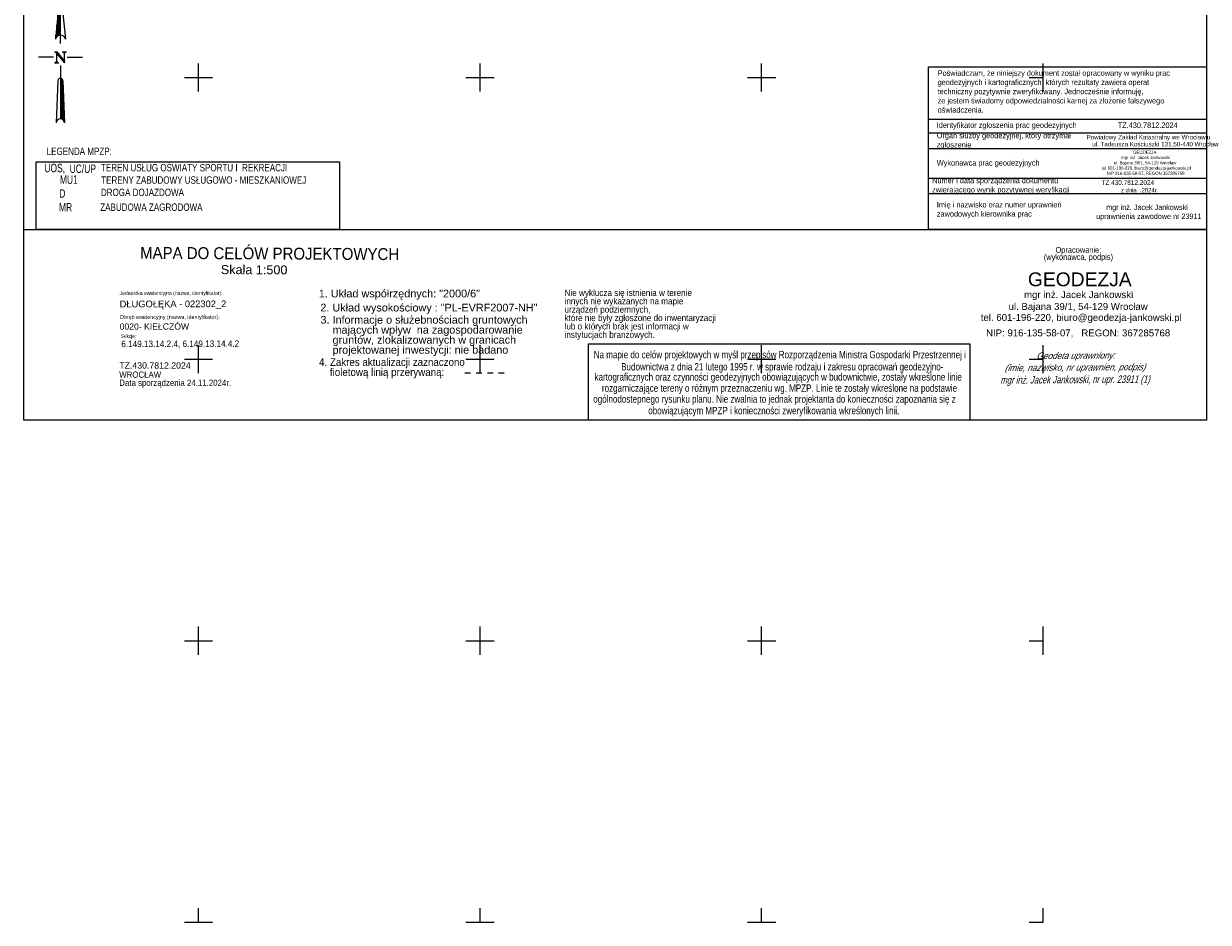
# Model space of a CAD drawing. Header units: centimetres. Extents: x 1590 to 6442358, y 1327 to 6703124.
# Tile 2 of 79: x 1809 to 2019, y 1327 to 1486. Entities that reach past the tile are written whole.
import ezdxf
from ezdxf.enums import TextEntityAlignment as Align

# ---------------------------------------------------------------- set-up
doc = ezdxf.new("R2010")
doc.units = ezdxf.units.CM
doc.linetypes.add('TZ.430.7812.2024$0$mz1.0_0.5', pattern=[1.5, 1, -0.5])
doc.linetypes.add('TZ.430.7812.2024$0$PRZER1-1', pattern=[2, 1, -1])
for name, color, linetype, lineweight in [('0_RAMKA', 7, 'Continuous', 25), ('TZ.430.7812.2024$0$!MPZP', 134, 'Continuous', 18), ('TZ.430.7812.2024$0$#RAMKA', 7, 'Continuous', 15), ('TZ.430.7812.2024$0$ARKUSZ 1', 7, 'Continuous', 18)]:
    doc.layers.add(name, color=color, linetype=linetype, lineweight=lineweight)
doc.layers.add('TZ.430.7812.2024$0$DODATKI - Strzalka polnocy', color=7, linetype='Continuous')
doc.layers.add('TZ.430.7812.2024$0$Wstawianie ramki sekcyjnej z opisem', color=7, linetype='Continuous')
doc.styles.add('TZ.430.7812.2024$0$Arial', font='Arial.ttf')
doc.styles.add('TZ.430.7812.2024$0$MapaZas', font='GEODEZJA.shx', dxfattribs={"width": 0.9})
doc.styles.add('TZ.430.7812.2024$0$None', font='arial.ttf', dxfattribs={"width": 0.9})
doc.styles.add('TZ.430.7812.2024$0$STANDARD', font='Working1250', dxfattribs={"width": 0.75})
doc.styles.add('TZ.430.7812.2024$0$Style-Arial', font='arial.ttf')
doc.styles.add('TZ.430.7812.2024$0$Style-Arial Narrow', font='GEODEZJA.shx')
doc.styles.add('TZ.430.7812.2024$0$Style-BOOK_1250', font='GEODEZJA.shx')
doc.styles.add('TZ.430.7812.2024$0$Style-CHAR_FAST_FONT', font='GEODEZJA.shx')
doc.styles.add('TZ.430.7812.2024$0$Style-Geodezja', font='GEODEZJA.shx')
doc.styles.add('TZ.430.7812.2024$0$Style-WORKING_1250 I 0', font='GEODEZJA.shx', dxfattribs={"oblique": 15})

# ---------------------------------------------------------------- blocks, each defined once
blk = doc.blocks.new('TZ.430.7812.2024$0$RAMKA500K')
at = {"color": 0}
for p, q in [((250, 147.5), (250, 152.5)), ((300, 147.5), (300, 152.5)), ((350, 147.5), (350, 152.5)), ((400, 147.5), (400, 152.5)), ((247.5, 150), (252.5, 150)), ((297.5, 150), (302.5, 150)), ((347.5, 150), (352.5, 150)), ((397.5, 150), (400, 150)), ((250, 97.5), (250, 102.5)), ((300, 97.5), (300, 102.5)), ((350, 97.5), (350, 102.5)), ((400, 97.5), (400, 102.5)), ((247.5, 100), (252.5, 100)), ((297.5, 100), (302.5, 100)), ((347.5, 100), (352.5, 100)), ((397.5, 100), (400, 100)), ((250, 47.5), (250, 52.5)), ((300, 47.5), (300, 52.5)), ((350, 47.5), (350, 52.5)), ((400, 47.5), (400, 52.5)), ((247.5, 50), (252.5, 50)), ((297.5, 50), (302.5, 50)), ((347.5, 50), (352.5, 50)), ((397.5, 50), (400, 50)), ((250, 0), (250, 2.5)), ((300, 0), (300, 2.5)), ((350, 0), (350, 2.5)), ((400, 0), (400, 2.5)), ((247.5, 0), (252.5, 0)), ((297.5, 0), (302.5, 0)), ((347.5, 0), (352.5, 0)), ((397.5, 0), (400, 0))]:
    blk.add_line(p, q, dxfattribs=at)
blk = doc.blocks.new('TZ.430.7812.2024$0$strzpn')
at = {"color": 0, "linetype": 'Continuous', "lineweight": 18}
for p, q in [((0, 118.5), (-4.4, 74.4)), ((0, 118.5), (4.4, 74.4)), ((0, 70.5), (0, 118.5)), ((-0.9, 109.5), (-0.9, 77.9)), ((-0.5, 78), (-0.5, 114)), ((-2.2, 77.4), (-2.2, 96)), ((-1.8, 100.5), (-1.8, 77.6)), ((-1.4, 77.8), (-1.4, 105)), ((-3.1, 76.7), (-3.1, 87)), ((-2.7, 91.5), (-2.7, 77.1)), ((-4.1, 75.5), (-4.1, 78)), ((-3.6, 82.5), (-3.6, 76.2)), ((-6, 58.5), (-19.5, 58.5)), ((6, 58.5), (19.5, 58.5)), ((0, 51), (0, 3.8)), ((-2.2, 37.5), (-3.7, 0.3)), ((0.1, 39.8), (0.1, 3.8)), ((0.6, 3.7), (0.6, 39.7)), ((1.1, 39.5), (1.1, 3.6)), ((1.5, 3.4), (1.5, 39.2)), ((1.9, 38.6), (1.9, 3.2)), ((2.2, 37.5), (3.7, 0.3)), ((2.4, 2.9), (2.4, 33.8)), ((2.9, 22.5), (2.9, 2.4)), ((3.3, 1.8), (3.3, 11.2))]:
    blk.add_line(p, q, dxfattribs=at)
at = {"color": 0, "linetype": 'Continuous', "lineweight": 25, "flags": 128}
for points in [[(-5.3, 63.1), (-3.1, 63.1), (3.6, 55)], [(-5.3, 53.4), (-1.5, 53.4)], [(-4.6, 63.1), (3.6, 53.4), (3.6, 61.4), (4.6, 63.1)], [(-3.6, 61.8), (-3.6, 55), (-4.6, 53.4)], [(-3.8, 63.1), (3.6, 54.2)], [(-3.6, 55), (-3.1, 53.4)], [(-2.9, 53.4), (-3.6, 55), (-2.7, 53.4)], [(-3.5, 63.1), (3.6, 54.7)], [(1.5, 63.1), (5.3, 63.1)], [(2.6, 63.1), (3.6, 61.4), (4, 63.1)], [(3.6, 61.4), (4.3, 63.1)]]:
    blk.add_lwpolyline(points, dxfattribs=at)
at = {"color": 0, "linetype": 'Continuous', "lineweight": 18}
for centre, radius, start, end in [((0, 73.5), 4.5, 11.4096, 168.5653), ((0, 37.5), 2.25, 0, 180.0003), ((0, 0), 3.75, 4.5883, 175.4116)]:
    blk.add_arc(centre, radius, start, end, dxfattribs=at)
blk = doc.blocks.new('TZ.430.7812.2024')
at = {"color": 6, "linetype": 'TZ.430.7812.2024$0$PRZER1-1', "lineweight": 25}
blk.add_line((6442297.3, 5667347.57, 10.22), (6442304.69, 5667347.57, 10.22), dxfattribs=at)
blk.add_lwpolyline([(6442221.19, 5667385), (6442275.07, 5667385), (6442275.07, 5667373.03), (6442221.19, 5667373.03)], close=True)
at = {"layer": 'TZ.430.7812.2024$0$#RAMKA', "color": 1, "linetype": 'Continuous', "lineweight": 18, "ltscale": 0.8}
for p, q in [((6442379.62, 5667392.61, 10.22), (6442428.97, 5667392.61, 10.22)), ((6442379.62, 5667390.19, 10.22), (6442428.97, 5667390.19, 10.22)), ((6442379.62, 5667387.38, 10.22), (6442428.97, 5667387.38, 10.22)), ((6442379.62, 5667382.14, 10.22), (6442428.97, 5667382.14, 10.22)), ((6442379.62, 5667379.39, 10.22), (6442428.97, 5667379.39, 10.22))]:
    blk.add_line(p, q, dxfattribs=at)
at = {"layer": 'TZ.430.7812.2024$0$#RAMKA', "color": 7, "linetype": 'Continuous', "lineweight": 18, "ltscale": 0.5, "elevation": 10.22}
blk.add_lwpolyline([(6442218.97, 5667339.17), (6442218.97, 5667487.67), (6442218.97, 5667636.17), (6442428.97, 5667636.17), (6442428.97, 5667487.67), (6442428.97, 5667339.17)], close=True, dxfattribs=at)
at = {"layer": 'TZ.430.7812.2024$0$#RAMKA', "color": 1, "linetype": 'Continuous', "lineweight": 18, "ltscale": 0.8, "elevation": 10.22, "flags": 128}
blk.add_lwpolyline([(6442379.62, 5667401.88), (6442428.97, 5667401.88), (6442428.97, 5667373.03), (6442379.62, 5667373.03), (6442379.62, 5667401.88)], close=True, dxfattribs=at)
at = {"layer": 'TZ.430.7812.2024$0$#RAMKA', "color": 7, "linetype": 'Continuous', "lineweight": 18, "ltscale": 0.5, "elevation": 10.22, "flags": 128}
blk.add_lwpolyline([(6442218.97, 5667373.03), (6442428.97, 5667373.03), (6442428.97, 5667339.17), (6442218.97, 5667339.17), (6442218.97, 5667373.03)], close=True, dxfattribs=at)
at = {"layer": 'TZ.430.7812.2024$0$ARKUSZ 1', "linetype": 'ByBlock', "elevation": 10.22}
blk.add_lwpolyline([(6442319.28, 5667352.72), (6442386.99, 5667352.72), (6442386.99, 5667339.17), (6442319.28, 5667339.17)], close=True, dxfattribs=at)
at = {"layer": 'TZ.430.7812.2024$0$DODATKI - Strzalka polnocy', "linetype": 'Continuous', "lineweight": 18, "ltscale": 0.5, "xscale": 0.2, "yscale": 0.2}
blk.add_blockref('TZ.430.7812.2024$0$strzpn', (6442225.49, 5667391.92), dxfattribs=at)
at = {"layer": 'TZ.430.7812.2024$0$Wstawianie ramki sekcyjnej z opisem', "color": 7, "linetype": 'Continuous', "lineweight": 13}
blk.add_blockref('TZ.430.7812.2024$0$RAMKA500K', (6442000, 5667250), dxfattribs=at)
at = {"layer": 'TZ.430.7812.2024$0$!MPZP', "color": 134, "lineweight": 20, "char_height": 1.5, "attachment_point": 1, "style": 'TZ.430.7812.2024$0$STANDARD'}
for s, insert, width in [('UOS,', (6442222.64, 5667384.68), 12.5065), ('UC/UP', (6442227.13, 5667384.55), 9.8249), ('MU1', (6442225.4, 5667382.63), 7.2424), ('D', (6442225.3, 5667380.16), 7.2424), ('MR', (6442225.24, 5667377.72), 7.2424)]:
    blk.add_mtext(s, dxfattribs=dict(at, insert=insert, width=width))
at = {"layer": 'TZ.430.7812.2024$0$#RAMKA', "color": 5, "linetype": 'Continuous', "lineweight": 18, "style": 'TZ.430.7812.2024$0$None', "width": 0.87}
for s, height, p in [('TZ.430.7812.2024', 0.9809, (6442413.22, 5667392.02, 20.44)), ('Powiatowy Zakład Katastralny we Wrocławiu', 0.8, (6442407.67, 5667389.81, 10.22)), ('ul. Tadeusza Kościuszki 131,50-440 Wrocław', 0.8, (6442408.68, 5667388.57, 10.22))]:
    blk.add_text(s, height=height, dxfattribs=at).set_placement(p, align=Align.TOP_LEFT)
at = {"layer": 'TZ.430.7812.2024$0$#RAMKA', "color": 7, "linetype": 'Continuous', "lineweight": 18, "style": 'TZ.430.7812.2024$0$Style-Arial'}
blk.add_text('1. Układ współrzędnych: "2000/6"', height=1.3765, dxfattribs=at).set_placement((6442271.37, 5667361.65, 10.22), align=Align.MIDDLE_LEFT)
at = {"layer": 'TZ.430.7812.2024$0$#RAMKA', "color": 7, "linetype": 'Continuous', "lineweight": 25}
for s, height, style, p in [('DŁUGOŁĘKA - 022302_2', 1.1836, 'TZ.430.7812.2024$0$Style-Arial', (6442236.01, 5667359.79, 10.22)), ('0020- KIEŁCZÓW', 1.0959, 'TZ.430.7812.2024$0$None', (6442236.01, 5667355.78, 10.22))]:
    blk.add_text(s, height=height, rotation=0.0937, dxfattribs=dict(at, style=style)).set_placement(p, align=Align.MIDDLE_LEFT)
at = {"layer": 'TZ.430.7812.2024$0$#RAMKA', "color": 7, "linetype": 'Continuous', "lineweight": 18, "style": 'TZ.430.7812.2024$0$None'}
blk.add_text('TZ.430.7812.2024', height=1.11, rotation=359.9431, dxfattribs=at).set_placement((6442235.95, 5667348.88, 10.22), align=Align.MIDDLE_LEFT)
at = {"layer": 'TZ.430.7812.2024$0$#RAMKA', "color": 7, "lineweight": 18, "style": 'TZ.430.7812.2024$0$None', "oblique": 15, "width": 0.741262}
blk.add_text('mgr inż. Jacek Jankowski, nr upr. 23911 (1)', height=1.3261, rotation=0.3967, dxfattribs=at).set_placement((6442405.65, 5667346.38, 10.22), align=Align.MIDDLE_CENTER)
at = {"layer": 'TZ.430.7812.2024$0$#RAMKA', "color": 1, "linetype": 'Continuous', "lineweight": 18, "attachment_point": 1, "style": 'TZ.430.7812.2024$0$MapaZas'}
for s, insert, char_height in [('\\fArial|b0|i0|c238238|p39;\\H1x;\\W0.87;Poświadczam, że niniejszy dokument został opracowany w wyniku prac\\Pgeodezyjnych i kartograficznych, których rezultaty zawiera operat\\Ptechniczny pozytywnie zweryfikowany. Jednocześnie informuję, \\Pże jestem świadomy odpowiedzialności karnej za zlożenie fałszywego\\Poświadczenia.', (6442381.24, 5667401.28, 10.22), 0.98086), ('\\fArial|b0|i0|c238238|p39;\\H1x;\\W0.87;Organ służby geodezyjnej, który otrzymał \\Pzgłoszenie', (6442381.09, 5667390.19, 10.22), 0.9809), ('\\fArial|b0|i0|c238238|p39;\\H1x;\\W0.87;Numer i data sporządzenia dokumentu\\Pzwierającego wynik pozytywnej weryfikacji', (6442380.27, 5667382.21, 10.22), 0.9809), ('\\fArial|b0|i0|c238238|p39;\\H1x;\\W0.87;Imię i nazwisko oraz numer uprawnień\\Pzawodowych kierownika prac', (6442381.1, 5667377.91, 10.22), 0.9809)]:
    blk.add_mtext(s, dxfattribs=dict(at, insert=insert, char_height=char_height))
at = {"layer": 'TZ.430.7812.2024$0$#RAMKA', "color": 1, "linetype": 'Continuous', "lineweight": 18, "char_height": 0.9809, "attachment_point": 1, "line_spacing_factor": 0.722892, "style": 'TZ.430.7812.2024$0$MapaZas'}
for s, insert in [('\\fArial|b0|i0|c238238|p39;\\H1x;\\W0.87;Identyfikator zgłoszenia prac geodezyjnych', (6442381.09, 5667392.04, 10.22)), ('\\fArial|b0|i0|c238238|p39;\\H1x;\\W0.87;Wykonawca prac geodezyjnych', (6442381.09, 5667385.34, 10.22))]:
    blk.add_mtext(s, dxfattribs=dict(at, insert=insert))
at = {"layer": 'TZ.430.7812.2024$0$#RAMKA', "color": 5, "linetype": 'Continuous', "lineweight": 18, "attachment_point": 1}
for s, insert, char_height, style in [('\\fArial|b0|i0|c238238|p39;\\H1x;\\W0.857143;                          GEODEZJA\\P                mgr inż. Jacek Jankowski\\P          ul. Bajana 39/1, 54-129 Wrocław\\Ptel 601-196-220, biuro@geodezja-jankowski.pl\\P    NIP 916-135-58-07, REGON 367285768', (6442410.4, 5667387.01, 10.22), 0.56, 'TZ.430.7812.2024$0$MapaZas'), ('{\\H1.09375x;\\W0.857143; TZ.430.7812.2024\\P\\H0.914286x;             z dnia  .2024r.}', (6442410, 5667381.77, 10.22), 0.7648, 'TZ.430.7812.2024$0$None'), ('\\H1x;\\W0.833333;     mgr inż. Jacek Jankowski\\Puprawnienia zawodowe nr 23911', (6442409.39, 5667377.44, 10.22), 0.96, 'TZ.430.7812.2024$0$None')]:
    blk.add_mtext(s, dxfattribs=dict(at, insert=insert, char_height=char_height, style=style))
at = {"layer": 'TZ.430.7812.2024$0$#RAMKA', "color": 7, "linetype": 'Continuous', "lineweight": 25, "attachment_point": 4, "rotation": 359.6978, "line_spacing_factor": 0.6}
for s, insert, char_height, style in [('MAPA DO CELÓW PROJEKTOWYCH', (6442239.65, 5667368.86, 10.22), 2.1171, 'TZ.430.7812.2024$0$None'), ('\\fArial|b0|i0|c238238|p39;Skala 1:500', (6442253.98, 5667365.89, 10.22), 1.6011, 'TZ.430.7812.2024$0$Style-CHAR_FAST_FONT')]:
    blk.add_mtext(s, dxfattribs=dict(at, insert=insert, char_height=char_height, style=style))
at = {"layer": 'TZ.430.7812.2024$0$#RAMKA', "color": 7, "linetype": 'Continuous', "lineweight": 18, "insert": (6442406.24, 5667368.61, 10.22), "char_height": 1.0502, "width": 267.8025, "attachment_point": 5, "rotation": 0.0937, "line_spacing_factor": 0.722892, "style": 'TZ.430.7812.2024$0$STANDARD'}
blk.add_mtext('\\fArial|b0|i0|c238238|p39;\\H1x;\\W0.75;Opracowanie:\\P(wykonawca, podpis)', dxfattribs=at)
at = {"layer": 'TZ.430.7812.2024$0$#RAMKA', "color": 7, "linetype": 'Continuous', "lineweight": 18, "insert": (6442315, 5667353.43, 10.22), "char_height": 1.14841, "width": 26.9097, "attachment_point": 7, "line_spacing_factor": 0.776524, "style": 'TZ.430.7812.2024$0$None'}
blk.add_mtext('Nie wyklucza się istnienia w terenie innych nie wykazanych na mapie urządzeń podziemnych,\\Pktóre nie były zgłoszone do inwentaryzacji lub o których brak jest informacji w instytucjach branżowych.', dxfattribs=at)
at = {"layer": 'TZ.430.7812.2024$0$#RAMKA', "color": 7, "linetype": 'TZ.430.7812.2024$0$mz1.0_0.5', "lineweight": 18, "insert": (6442397.27, 5667362.91, 10.22), "char_height": 2.448, "attachment_point": 7, "rotation": 359.9777, "line_spacing_factor": 0.60004, "style": 'TZ.430.7812.2024$0$Style-BOOK_1250'}
blk.add_mtext('\\fArial|b0|i0|c238238|p39;GEODEZJA', dxfattribs=at)
at = {"layer": 'TZ.430.7812.2024$0$#RAMKA', "color": 7, "linetype": 'Continuous', "lineweight": 18}
for s, insert, char_height, attachment_point, rotation, line_spacing_factor, style in [('\\fArial|b0|i0|c238238|p39;Jednostka ewidencyjna (nazwa, identyfikator):', (6442236, 5667361.6, 10.22), 0.6849, 4, 0.0937, 0.6, 'TZ.430.7812.2024$0$STANDARD'), ('\\fArial|b0|i0|c238238|p39;Obręb ewidencyjny (nazwa, identyfikator):', (6442236.01, 5667357.36, 10.22), 0.6849, 4, 0.0937, 0.6, 'TZ.430.7812.2024$0$Style-Geodezja'), ('\\fArial|b0|i0|c238238|p39;3. Informacje o służebnościach gruntowych \\P    mających wpływ  na zagospodarowanie \\P    gruntów, zlokalizowanych w granicach \\P    projektowanej inwestycji: nie badano', (6442271.67, 5667354.1, 10.22), 1.3765, 4, 0.0321, 0.776524, 'TZ.430.7812.2024$0$Style-Geodezja'), ('\\fArial|b0|i0|c238238|p39;Sekcje:', (6442236.22, 5667353.99, 10.22), 0.6322, 4, 0.0937, 0.6, 'TZ.430.7812.2024$0$STANDARD'), ('6.149.13.14.2.4, 6.149.13.14.4.2', (6442236.31, 5667353.28, 10.22), 1.1507, 1, 0.0937, 0.6, 'TZ.430.7812.2024$0$None'), ('4. Zakres aktualizacji zaznaczono \\P    fioletową linią przerywaną:', (6442271.42, 5667348.37, 10.22), 1.3765, 4, 0.0321, 0.776524, 'TZ.430.7812.2024$0$None'), ('WROCŁAW \\PData sporządzenia 24.11.2024r.', (6442235.94, 5667346.36, 10.22), 1.11, 4, 359.9431, 0.776524, 'TZ.430.7812.2024$0$None')]:
    blk.add_mtext(s, dxfattribs=dict(at, insert=insert, char_height=char_height, attachment_point=attachment_point, rotation=rotation, line_spacing_factor=line_spacing_factor, style=style))
at = {"layer": 'TZ.430.7812.2024$0$#RAMKA', "color": 7, "lineweight": 18}
for s, insert, char_height, attachment_point, rotation, line_spacing_factor, style in [('\\fArial|b0|i0|c238238|p39;         mgr inż. Jacek Jankowski', (6442392.31, 5667360.47, 10.22), 1.224, 7, 359.9777, 0.722892, 'TZ.430.7812.2024$0$Style-Arial Narrow'), ('\\fArial|b0|i0|c238238|p39;     ul. Bajana 39/1, 54-129 Wrocław', (6442391.46, 5667358.37, 10.22), 1.224, 7, 359.9777, 0.722892, 'TZ.430.7812.2024$0$Style-Arial Narrow'), ('\\fArial|b0|i0|c238238|p39;tel. 601-196-220, biuro@geodezja-jankowski.pl', (6442388.91, 5667356.42, 10.22), 1.224, 7, 359.9777, 0.722892, 'TZ.430.7812.2024$0$Style-Arial Narrow'), ('\\fArial|b0|i0|c238238|p39;  NIP: 916-135-58-07,   REGON: 367285768', (6442388.89, 5667353.82, 10.22), 1.224, 7, 359.9777, 0.722892, 'TZ.430.7812.2024$0$Style-Arial Narrow'), ('\\fArial|b0|i1|c238238|p39;\\H1x;\\W0.9;Geodeta uprawniony:', (6442405.81, 5667350.46, 10.22), 1.1694, 5, 0.3967, 0.6, 'TZ.430.7812.2024$0$Style-WORKING_1250 I 0'), ('\\fArial|b0|i1|c238238|p39;\\H1x;\\W0.9;(imie, nazwisko, nr uprawnien, podpis)', (6442405.69, 5667348.36, 10.22), 1.1694, 5, 0.3967, 0.6, 'TZ.430.7812.2024$0$Style-WORKING_1250 I 0')]:
    blk.add_mtext(s, dxfattribs=dict(at, insert=insert, char_height=char_height, attachment_point=attachment_point, rotation=rotation, line_spacing_factor=line_spacing_factor, style=style))
at = {"layer": 'TZ.430.7812.2024$0$#RAMKA', "color": 7, "linetype": 'Continuous', "lineweight": 18, "insert": (6442271.65, 5667358.94, 10.22), "char_height": 1.3765, "attachment_point": 4, "line_spacing_factor": 0.6, "style": 'TZ.430.7812.2024$0$Style-Geodezja'}
blk.add_mtext('\\fArial|b0|i0|c238238|p39;2. Układ wysokościowy : "PL-EVRF2007-NH"', dxfattribs=at)
at = {"layer": 'TZ.430.7812.2024$0$ARKUSZ 1', "style": 'TZ.430.7812.2024$0$Arial', "width": 0.78}
for s, p in [('LEGENDA MPZP:', (6442223.05, 5667387.55)), ('TEREN USŁUG OŚWIATY SPORTU I  REKREACJI', (6442232.69, 5667384.65)), ('TERENY ZABUDOWY USŁUGOWO - MIESZKANIOWEJ', (6442232.74, 5667382.45)), ('DROGA DOJAZDOWA', (6442232.69, 5667380.26)), ('ZABUDOWA ZAGRODOWA', (6442232.57, 5667377.63)), ('Na mapie do celów projektowych w myśl przepisów Rozporządzenia Ministra Gospodarki Przestrzennej i', (6442320.19, 5667351.45, 10.22)), ('Budownictwa z dnia 21 lutego 1995 r. w sprawie rodzaju i zakresu opracowań geodezyjno-', (6442325.06, 5667349.3, 10.22)), ('kartograficznych oraz czynności geodezyjnych obowiązujących w budownictwie, zostały wkreślone linie', (6442320.33, 5667347.5, 10.22)), ('rozgarniczające tereny o różnym przeznaczeniu wg. MPZP. Linie te zostały wkreślone na podstawie ', (6442321.64, 5667345.51, 10.22)), ('ogólnodostepnego rysunku planu. Nie zwalnia to jednak projektanta do konieczności zapoznania się z', (6442320.1, 5667343.57, 10.22)), ('obowiązującym MPZP i konieczności zweryfikowania wkreślonych linii.', (6442329.86, 5667341.52, 10.22))]:
    blk.add_text(s, height=1.31, dxfattribs=at).set_placement(p, align=Align.TOP_LEFT)

msp = doc.modelspace()

# ---------------------------------------------------------------- block references
at = {"layer": '0_RAMKA', "transparency": 33554559}
msp.add_blockref('TZ.430.7812.2024', (-6440410.33, -5665923.18), dxfattribs=at)

doc.saveas('drawing.dxf')
